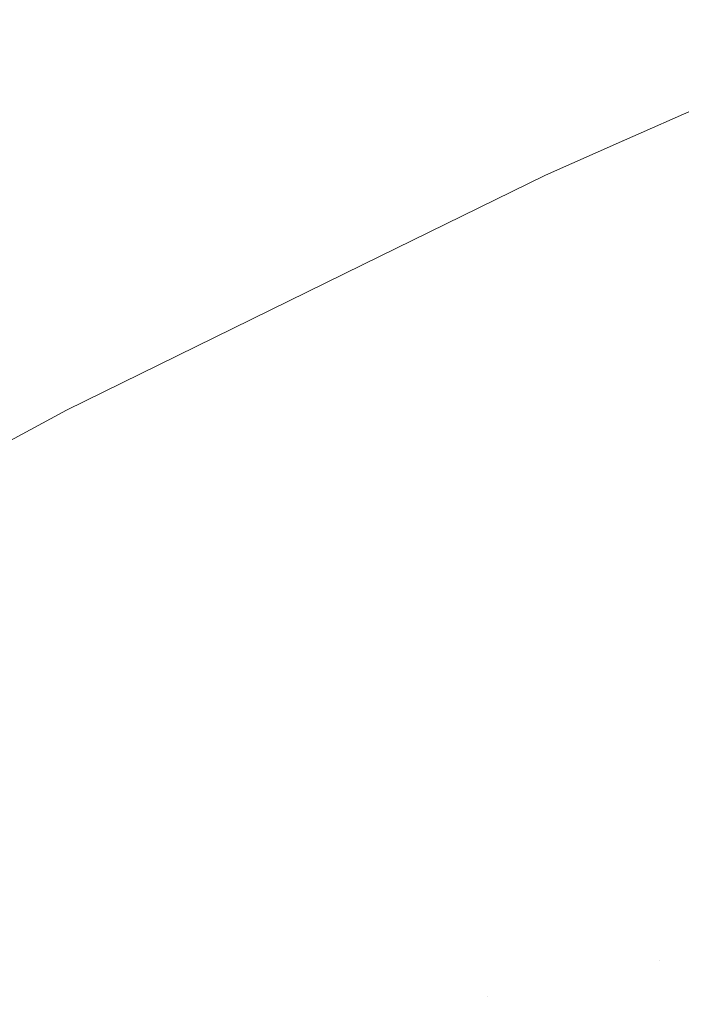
# Model space of a CAD drawing. Header units: centimetres. Extents: x -62 to 63, y 4 to 6.
# Tile 101 of 256: x -62.0336 to -62.0232, y 5.9544 to 5.97. Entities that reach past the tile are written whole.
import ezdxf

# ---------------------------------------------------------------- set-up
doc = ezdxf.new("R2010")
doc.units = ezdxf.units.CM
doc.header["$LTSCALE"] = 2.54
doc.layers.add('Lucido design-1', color=7, linetype='Continuous')

# ---------------------------------------------------------------- blocks, each defined once
blk = doc.blocks.new('Gruppo-4-1')
at = {"color": 7, "linetype": 'Continuous', "lineweight": 9}
for points, invisible_edges in [([(-62.024084, 5.968073, -2276.320608), (-62.024021, 5.968048, -2276.319046), (-62.019755, 5.96996, -2276.319046), (-62.019816, 5.969986, -2276.320608)], 15), ([(-62.024084, 5.968073, -2276.320608), (-62.019816, 5.969986, -2276.320608), (-62.019819, 5.969955, -2276.32217)], 11), ([(-62.019819, 5.969955, -2276.92217), (-62.019816, 5.969986, -2276.923732), (-62.024084, 5.968073, -2276.923732)], 11), ([(-62.019816, 5.969986, -2276.923732), (-62.019755, 5.96996, -2276.925294), (-62.024021, 5.968048, -2276.925294), (-62.024084, 5.968073, -2276.923732)], 15), ([(-62.019819, 5.969955, -2276.32217), (-62.024096, 5.96806, -2276.32217), (-62.024084, 5.968073, -2276.320608)], 10), ([(-62.024096, 5.96806, -2276.32217), (-62.019819, 5.969955, -2276.32217), (-62.019819, 5.969955, -2276.92217), (-62.024096, 5.96806, -2276.92217)], 10), ([(-62.024084, 5.968073, -2276.923732), (-62.024096, 5.96806, -2276.92217), (-62.019819, 5.969955, -2276.92217)], 9), ([(-62.019652, 5.969918, -2276.317485), (-62.019755, 5.96996, -2276.319046), (-62.024021, 5.968048, -2276.319046), (-62.023916, 5.968006, -2276.317485)], 15), ([(-62.023916, 5.968006, -2276.926855), (-62.024021, 5.968048, -2276.925294), (-62.019755, 5.96996, -2276.925294), (-62.019652, 5.969918, -2276.926855)], 15), ([(-62.023916, 5.968006, -2276.317485), (-62.023768, 5.967948, -2276.315926), (-62.019508, 5.969858, -2276.315926), (-62.019652, 5.969918, -2276.317485)], 15), ([(-62.019652, 5.969918, -2276.926855), (-62.019508, 5.969858, -2276.928414), (-62.023768, 5.967948, -2276.928414), (-62.023916, 5.968006, -2276.926855)], 15), ([(-62.019324, 5.969782, -2276.314369), (-62.019508, 5.969858, -2276.315926), (-62.023768, 5.967948, -2276.315926), (-62.023579, 5.967874, -2276.314369)], 15), ([(-62.023579, 5.967874, -2276.929971), (-62.023768, 5.967948, -2276.928414), (-62.019508, 5.969858, -2276.928414), (-62.019324, 5.969782, -2276.929971)], 15), ([(-62.023579, 5.967874, -2276.314369), (-62.023348, 5.967783, -2276.312816), (-62.019098, 5.969688, -2276.312816), (-62.019324, 5.969782, -2276.314369)], 15), ([(-62.019324, 5.969782, -2276.929971), (-62.019098, 5.969688, -2276.931524), (-62.023348, 5.967783, -2276.931524), (-62.023579, 5.967874, -2276.929971)], 15), ([(-62.018833, 5.969578, -2276.311265), (-62.019098, 5.969688, -2276.312816), (-62.023348, 5.967783, -2276.312816), (-62.023076, 5.967676, -2276.311265)], 15), ([(-62.023076, 5.967676, -2276.933075), (-62.023348, 5.967783, -2276.931524), (-62.019098, 5.969688, -2276.931524), (-62.018833, 5.969578, -2276.933075)], 15), ([(-62.028185, 5.966135, -2276.320608), (-62.024084, 5.968073, -2276.320608), (-62.025297, 5.967528, -2276.32217)], 11), ([(-62.028185, 5.966135, -2276.320608), (-62.02812, 5.966111, -2276.319046), (-62.024021, 5.968048, -2276.319046), (-62.024084, 5.968073, -2276.320608)], 15), ([(-62.025297, 5.967528, -2276.92217), (-62.024084, 5.968073, -2276.923732), (-62.028185, 5.966135, -2276.923732)], 11), ([(-62.024084, 5.968073, -2276.923732), (-62.024021, 5.968048, -2276.925294), (-62.02812, 5.966111, -2276.925294), (-62.028185, 5.966135, -2276.923732)], 15), ([(-62.023916, 5.968006, -2276.317485), (-62.024021, 5.968048, -2276.319046), (-62.02812, 5.966111, -2276.319046), (-62.028013, 5.96607, -2276.317485)], 15), ([(-62.028013, 5.96607, -2276.926855), (-62.02812, 5.966111, -2276.925294), (-62.024021, 5.968048, -2276.925294), (-62.023916, 5.968006, -2276.926855)], 15), ([(-62.028013, 5.96607, -2276.317485), (-62.027862, 5.966014, -2276.315926), (-62.023768, 5.967948, -2276.315926), (-62.023916, 5.968006, -2276.317485)], 15), ([(-62.023916, 5.968006, -2276.926855), (-62.023768, 5.967948, -2276.928414), (-62.027862, 5.966014, -2276.928414), (-62.028013, 5.96607, -2276.926855)], 15), ([(-62.024084, 5.968073, -2276.320608), (-62.024096, 5.96806, -2276.32217), (-62.025297, 5.967528, -2276.32217)], 9), ([(-62.025297, 5.967528, -2276.92217), (-62.024096, 5.96806, -2276.92217), (-62.024084, 5.968073, -2276.923732)], 10), ([(-62.024096, 5.96806, -2276.92217), (-62.025297, 5.967528, -2276.92217), (-62.025297, 5.967528, -2276.32217), (-62.024096, 5.96806, -2276.32217)], 10), ([(-62.023579, 5.967874, -2276.314369), (-62.023768, 5.967948, -2276.315926), (-62.027862, 5.966014, -2276.315926), (-62.027668, 5.965942, -2276.314369)], 15), ([(-62.027668, 5.965942, -2276.929971), (-62.027862, 5.966014, -2276.928414), (-62.023768, 5.967948, -2276.928414), (-62.023579, 5.967874, -2276.929971)], 15), ([(-62.027668, 5.965942, -2276.314369), (-62.027432, 5.965854, -2276.312816), (-62.023348, 5.967783, -2276.312816), (-62.023579, 5.967874, -2276.314369)], 15), ([(-62.023579, 5.967874, -2276.929971), (-62.023348, 5.967783, -2276.931524), (-62.027432, 5.965854, -2276.931524), (-62.027668, 5.965942, -2276.929971)], 15), ([(-62.023076, 5.967676, -2276.311265), (-62.023348, 5.967783, -2276.312816), (-62.027432, 5.965854, -2276.312816), (-62.027153, 5.96575, -2276.311265)], 15), ([(-62.027153, 5.96575, -2276.933075), (-62.027432, 5.965854, -2276.931524), (-62.023348, 5.967783, -2276.931524), (-62.023076, 5.967676, -2276.933075)], 15), ([(-62.027153, 5.96575, -2276.311265), (-62.026831, 5.96563, -2276.309719), (-62.022762, 5.967553, -2276.309719), (-62.023076, 5.967676, -2276.311265)], 15), ([(-62.023076, 5.967676, -2276.933075), (-62.022762, 5.967553, -2276.934621), (-62.026831, 5.96563, -2276.934621), (-62.027153, 5.96575, -2276.933075)], 15), ([(-62.025297, 5.967528, -2276.32217), (-62.02819, 5.966108, -2276.32217), (-62.028185, 5.966135, -2276.320608)], 10), ([(-62.02819, 5.966108, -2276.32217), (-62.025297, 5.967528, -2276.32217), (-62.025297, 5.967528, -2276.92217), (-62.02819, 5.966108, -2276.92217)], 10), ([(-62.028185, 5.966135, -2276.923732), (-62.02819, 5.966108, -2276.92217), (-62.025297, 5.967528, -2276.92217)], 9), ([(-62.022406, 5.967413, -2276.308177), (-62.022762, 5.967553, -2276.309719), (-62.026831, 5.96563, -2276.309719), (-62.026468, 5.965494, -2276.308177)], 15), ([(-62.026468, 5.965494, -2276.936163), (-62.026831, 5.96563, -2276.934621), (-62.022762, 5.967553, -2276.934621), (-62.022406, 5.967413, -2276.936163)], 15), ([(-62.026468, 5.965494, -2276.308177), (-62.026062, 5.965343, -2276.30664), (-62.02201, 5.967257, -2276.30664), (-62.022406, 5.967413, -2276.308177)], 15), ([(-62.022406, 5.967413, -2276.936163), (-62.02201, 5.967257, -2276.9377), (-62.026062, 5.965343, -2276.9377), (-62.026468, 5.965494, -2276.936163)], 15), ([(-62.021574, 5.967086, -2276.305108), (-62.02201, 5.967257, -2276.30664), (-62.026062, 5.965343, -2276.30664), (-62.025615, 5.965176, -2276.305108)], 15), ([(-62.025615, 5.965176, -2276.939231), (-62.026062, 5.965343, -2276.9377), (-62.02201, 5.967257, -2276.9377), (-62.021574, 5.967086, -2276.939231)], 15), ([(-62.025615, 5.965176, -2276.305108), (-62.025127, 5.964994, -2276.303583), (-62.021097, 5.966898, -2276.303583), (-62.021574, 5.967086, -2276.305108)], 15), ([(-62.021574, 5.967086, -2276.939231), (-62.021097, 5.966898, -2276.940757), (-62.025127, 5.964994, -2276.940757), (-62.025615, 5.965176, -2276.939231)], 15), ([(-62.02058, 5.966695, -2276.302065), (-62.021097, 5.966898, -2276.303583), (-62.025127, 5.964994, -2276.303583), (-62.024598, 5.964796, -2276.302065)], 15), ([(-62.024598, 5.964796, -2276.942275), (-62.025127, 5.964994, -2276.940757), (-62.021097, 5.966898, -2276.940757), (-62.02058, 5.966695, -2276.942275)], 15), ([(-62.024598, 5.964796, -2276.302065), (-62.024028, 5.964584, -2276.300554), (-62.020023, 5.966476, -2276.300554), (-62.02058, 5.966695, -2276.302065)], 15), ([(-62.02058, 5.966695, -2276.942275), (-62.020023, 5.966476, -2276.943786), (-62.024028, 5.964584, -2276.943786), (-62.024598, 5.964796, -2276.942275)], 15), ([(-62.019427, 5.966242, -2276.29905), (-62.020023, 5.966476, -2276.300554), (-62.024028, 5.964584, -2276.300554), (-62.023418, 5.964356, -2276.29905)], 15), ([(-62.023418, 5.964356, -2276.94529), (-62.024028, 5.964584, -2276.943786), (-62.020023, 5.966476, -2276.943786), (-62.019427, 5.966242, -2276.94529)], 15), ([(-62.023418, 5.964356, -2276.29905), (-62.022768, 5.964114, -2276.297555), (-62.018793, 5.965993, -2276.297555), (-62.019427, 5.966242, -2276.29905)], 15), ([(-62.019427, 5.966242, -2276.94529), (-62.018793, 5.965993, -2276.946785), (-62.022768, 5.964114, -2276.946785), (-62.023418, 5.964356, -2276.94529)], 15), ([(-62.02819, 5.966108, -2276.32217), (-62.032869, 5.96381, -2276.32217), (-62.03212, 5.964175, -2276.320608)], 10), ([(-62.02819, 5.966108, -2276.92217), (-62.032869, 5.96381, -2276.92217), (-62.032869, 5.96381, -2276.32217), (-62.02819, 5.966108, -2276.32217)], 10), ([(-62.03212, 5.964175, -2276.923732), (-62.032869, 5.96381, -2276.92217), (-62.02819, 5.966108, -2276.92217)], 9), ([(-62.03212, 5.964175, -2276.320608), (-62.032054, 5.964152, -2276.319046), (-62.02812, 5.966111, -2276.319046), (-62.028185, 5.966135, -2276.320608)], 15), ([(-62.03212, 5.964175, -2276.320608), (-62.028185, 5.966135, -2276.320608), (-62.02819, 5.966108, -2276.32217)], 11), ([(-62.02819, 5.966108, -2276.92217), (-62.028185, 5.966135, -2276.923732), (-62.03212, 5.964175, -2276.923732)], 11), ([(-62.028185, 5.966135, -2276.923732), (-62.02812, 5.966111, -2276.925294), (-62.032054, 5.964152, -2276.925294), (-62.03212, 5.964175, -2276.923732)], 15), ([(-62.028013, 5.96607, -2276.317485), (-62.02812, 5.966111, -2276.319046), (-62.032054, 5.964152, -2276.319046), (-62.031944, 5.964113, -2276.317485)], 15), ([(-62.031944, 5.964113, -2276.926855), (-62.032054, 5.964152, -2276.925294), (-62.02812, 5.966111, -2276.925294), (-62.028013, 5.96607, -2276.926855)], 15), ([(-62.031944, 5.964113, -2276.317485), (-62.03179, 5.964058, -2276.315926), (-62.027862, 5.966014, -2276.315926), (-62.028013, 5.96607, -2276.317485)], 15), ([(-62.028013, 5.96607, -2276.926855), (-62.027862, 5.966014, -2276.928414), (-62.03179, 5.964058, -2276.928414), (-62.031944, 5.964113, -2276.926855)], 15), ([(-62.027668, 5.965942, -2276.314369), (-62.027862, 5.966014, -2276.315926), (-62.03179, 5.964058, -2276.315926), (-62.031592, 5.963988, -2276.314369)], 15), ([(-62.031592, 5.963988, -2276.929971), (-62.03179, 5.964058, -2276.928414), (-62.027862, 5.966014, -2276.928414), (-62.027668, 5.965942, -2276.929971)], 15), ([(-62.031592, 5.963988, -2276.314369), (-62.03135, 5.963903, -2276.312816), (-62.027432, 5.965854, -2276.312816), (-62.027668, 5.965942, -2276.314369)], 15), ([(-62.027668, 5.965942, -2276.929971), (-62.027432, 5.965854, -2276.931524), (-62.03135, 5.963903, -2276.931524), (-62.031592, 5.963988, -2276.929971)], 15), ([(-62.027153, 5.96575, -2276.311265), (-62.027432, 5.965854, -2276.312816), (-62.03135, 5.963903, -2276.312816), (-62.031065, 5.963802, -2276.311265)], 15), ([(-62.031065, 5.963802, -2276.933075), (-62.03135, 5.963903, -2276.931524), (-62.027432, 5.965854, -2276.931524), (-62.027153, 5.96575, -2276.933075)], 15), ([(-62.031065, 5.963802, -2276.311265), (-62.030736, 5.963685, -2276.309719), (-62.026831, 5.96563, -2276.309719), (-62.027153, 5.96575, -2276.311265)], 15), ([(-62.027153, 5.96575, -2276.933075), (-62.026831, 5.96563, -2276.934621), (-62.030736, 5.963685, -2276.934621), (-62.031065, 5.963802, -2276.933075)], 15), ([(-62.026468, 5.965494, -2276.308177), (-62.026831, 5.96563, -2276.309719), (-62.030736, 5.963685, -2276.309719), (-62.030365, 5.963554, -2276.308177)], 15), ([(-62.030365, 5.963554, -2276.936163), (-62.030736, 5.963685, -2276.934621), (-62.026831, 5.96563, -2276.934621), (-62.026468, 5.965494, -2276.936163)], 15), ([(-62.030365, 5.963554, -2276.308177), (-62.02995, 5.963407, -2276.30664), (-62.026062, 5.965343, -2276.30664), (-62.026468, 5.965494, -2276.308177)], 15), ([(-62.026468, 5.965494, -2276.936163), (-62.026062, 5.965343, -2276.9377), (-62.02995, 5.963407, -2276.9377), (-62.030365, 5.963554, -2276.936163)], 15), ([(-62.025615, 5.965176, -2276.305108), (-62.026062, 5.965343, -2276.30664), (-62.02995, 5.963407, -2276.30664), (-62.029493, 5.963245, -2276.305108)], 15), ([(-62.029493, 5.963245, -2276.939231), (-62.02995, 5.963407, -2276.9377), (-62.026062, 5.965343, -2276.9377), (-62.025615, 5.965176, -2276.939231)], 15), ([(-62.029493, 5.963245, -2276.305108), (-62.028994, 5.963068, -2276.303583), (-62.025127, 5.964994, -2276.303583), (-62.025615, 5.965176, -2276.305108)], 15), ([(-62.025615, 5.965176, -2276.939231), (-62.025127, 5.964994, -2276.940757), (-62.028994, 5.963068, -2276.940757), (-62.029493, 5.963245, -2276.939231)], 15), ([(-62.024598, 5.964796, -2276.302065), (-62.025127, 5.964994, -2276.303583), (-62.028994, 5.963068, -2276.303583), (-62.028453, 5.962877, -2276.302065)], 15), ([(-62.028453, 5.962877, -2276.942275), (-62.028994, 5.963068, -2276.940757), (-62.025127, 5.964994, -2276.940757), (-62.024598, 5.964796, -2276.942275)], 15), ([(-62.028453, 5.962877, -2276.302065), (-62.02787, 5.962671, -2276.300554), (-62.024028, 5.964584, -2276.300554), (-62.024598, 5.964796, -2276.302065)], 15), ([(-62.024598, 5.964796, -2276.942275), (-62.024028, 5.964584, -2276.943786), (-62.02787, 5.962671, -2276.943786), (-62.028453, 5.962877, -2276.942275)], 15), ([(-62.023418, 5.964356, -2276.29905), (-62.024028, 5.964584, -2276.300554), (-62.02787, 5.962671, -2276.300554), (-62.027247, 5.96245, -2276.29905)], 15), ([(-62.027247, 5.96245, -2276.94529), (-62.02787, 5.962671, -2276.943786), (-62.024028, 5.964584, -2276.943786), (-62.023418, 5.964356, -2276.94529)], 15), ([(-62.027247, 5.96245, -2276.29905), (-62.026583, 5.962215, -2276.297555), (-62.022768, 5.964114, -2276.297555), (-62.023418, 5.964356, -2276.29905)], 15), ([(-62.023418, 5.964356, -2276.94529), (-62.022768, 5.964114, -2276.946785), (-62.026583, 5.962215, -2276.946785), (-62.027247, 5.96245, -2276.94529)], 15), ([(-62.035891, 5.962198, -2276.320608), (-62.03212, 5.964175, -2276.320608), (-62.032869, 5.96381, -2276.32217)], 11), ([(-62.035823, 5.962175, -2276.319046), (-62.032054, 5.964152, -2276.319046), (-62.03212, 5.964175, -2276.320608), (-62.035891, 5.962198, -2276.320608)], 15), ([(-62.032869, 5.96381, -2276.92217), (-62.03212, 5.964175, -2276.923732), (-62.035891, 5.962198, -2276.923732)], 11), ([(-62.035891, 5.962198, -2276.923732), (-62.03212, 5.964175, -2276.923732), (-62.032054, 5.964152, -2276.925294), (-62.035823, 5.962175, -2276.925294)], 15), ([(-62.035711, 5.962137, -2276.317485), (-62.031944, 5.964113, -2276.317485), (-62.032054, 5.964152, -2276.319046), (-62.035823, 5.962175, -2276.319046)], 15), ([(-62.035823, 5.962175, -2276.925294), (-62.032054, 5.964152, -2276.925294), (-62.031944, 5.964113, -2276.926855), (-62.035711, 5.962137, -2276.926855)], 15), ([(-62.035553, 5.962084, -2276.315926), (-62.03179, 5.964058, -2276.315926), (-62.031944, 5.964113, -2276.317485), (-62.035711, 5.962137, -2276.317485)], 15), ([(-62.035711, 5.962137, -2276.926855), (-62.031944, 5.964113, -2276.926855), (-62.03179, 5.964058, -2276.928414), (-62.035553, 5.962084, -2276.928414)], 15), ([(-62.035351, 5.962016, -2276.314369), (-62.031592, 5.963988, -2276.314369), (-62.03179, 5.964058, -2276.315926), (-62.035553, 5.962084, -2276.315926)], 15), ([(-62.035553, 5.962084, -2276.928414), (-62.03179, 5.964058, -2276.928414), (-62.031592, 5.963988, -2276.929971), (-62.035351, 5.962016, -2276.929971)], 15), ([(-62.022079, 5.963857, -2276.296068), (-62.022768, 5.964114, -2276.297555), (-62.026583, 5.962215, -2276.297555), (-62.025878, 5.961966, -2276.296068)], 15), ([(-62.025878, 5.961966, -2276.948272), (-62.026583, 5.962215, -2276.946785), (-62.022768, 5.964114, -2276.946785), (-62.022079, 5.963857, -2276.948272)], 15), ([(-62.035104, 5.961933, -2276.312816), (-62.03135, 5.963903, -2276.312816), (-62.031592, 5.963988, -2276.314369), (-62.035351, 5.962016, -2276.314369)], 15), ([(-62.035351, 5.962016, -2276.929971), (-62.031592, 5.963988, -2276.929971), (-62.03135, 5.963903, -2276.931524), (-62.035104, 5.961933, -2276.931524)], 15), ([(-62.034813, 5.961836, -2276.311265), (-62.031065, 5.963802, -2276.311265), (-62.03135, 5.963903, -2276.312816), (-62.035104, 5.961933, -2276.312816)], 15), ([(-62.035104, 5.961933, -2276.931524), (-62.03135, 5.963903, -2276.931524), (-62.031065, 5.963802, -2276.933075), (-62.034813, 5.961836, -2276.933075)], 15), ([(-62.032869, 5.96381, -2276.32217), (-62.035896, 5.962173, -2276.32217), (-62.035891, 5.962198, -2276.320608)], 10), ([(-62.035896, 5.962173, -2276.32217), (-62.032869, 5.96381, -2276.32217), (-62.032869, 5.96381, -2276.92217), (-62.035896, 5.962173, -2276.92217)], 10), ([(-62.035891, 5.962198, -2276.923732), (-62.035896, 5.962173, -2276.92217), (-62.032869, 5.96381, -2276.92217)], 9), ([(-62.034478, 5.961723, -2276.309719), (-62.030736, 5.963685, -2276.309719), (-62.031065, 5.963802, -2276.311265), (-62.034813, 5.961836, -2276.311265)], 15), ([(-62.034813, 5.961836, -2276.933075), (-62.031065, 5.963802, -2276.933075), (-62.030736, 5.963685, -2276.934621), (-62.034478, 5.961723, -2276.934621)], 15), ([(-62.025878, 5.961966, -2276.296068), (-62.025135, 5.961702, -2276.29459), (-62.021352, 5.963586, -2276.29459), (-62.022079, 5.963857, -2276.296068)], 15), ([(-62.022079, 5.963857, -2276.948272), (-62.021352, 5.963586, -2276.94975), (-62.025135, 5.961702, -2276.94975), (-62.025878, 5.961966, -2276.948272)], 15), ([(-62.034098, 5.961595, -2276.308177), (-62.030365, 5.963554, -2276.308177), (-62.030736, 5.963685, -2276.309719), (-62.034478, 5.961723, -2276.309719)], 15), ([(-62.034478, 5.961723, -2276.934621), (-62.030736, 5.963685, -2276.934621), (-62.030365, 5.963554, -2276.936163), (-62.034098, 5.961595, -2276.936163)], 15), ([(-62.033675, 5.961453, -2276.30664), (-62.02995, 5.963407, -2276.30664), (-62.030365, 5.963554, -2276.308177), (-62.034098, 5.961595, -2276.308177)], 15), ([(-62.034098, 5.961595, -2276.936163), (-62.030365, 5.963554, -2276.936163), (-62.02995, 5.963407, -2276.9377), (-62.033675, 5.961453, -2276.9377)], 15), ([(-62.020586, 5.9633, -2276.293122), (-62.021352, 5.963586, -2276.29459), (-62.025135, 5.961702, -2276.29459), (-62.024352, 5.961425, -2276.293122)], 15), ([(-62.024352, 5.961425, -2276.951217), (-62.025135, 5.961702, -2276.94975), (-62.021352, 5.963586, -2276.94975), (-62.020586, 5.9633, -2276.951217)], 15), ([(-62.029493, 5.963245, -2276.305108), (-62.02995, 5.963407, -2276.30664), (-62.033675, 5.961453, -2276.30664), (-62.033209, 5.961296, -2276.305108)], 15), ([(-62.033209, 5.961296, -2276.939231), (-62.033675, 5.961453, -2276.9377), (-62.02995, 5.963407, -2276.9377), (-62.029493, 5.963245, -2276.939231)], 15), ([(-62.024352, 5.961425, -2276.293122), (-62.02353, 5.961134, -2276.291665), (-62.019782, 5.963, -2276.291665), (-62.020586, 5.9633, -2276.293122)], 15), ([(-62.020586, 5.9633, -2276.951217), (-62.019782, 5.963, -2276.952675), (-62.02353, 5.961134, -2276.952675), (-62.024352, 5.961425, -2276.951217)], 15), ([(-62.033209, 5.961296, -2276.305108), (-62.032699, 5.961125, -2276.303583), (-62.028994, 5.963068, -2276.303583), (-62.029493, 5.963245, -2276.305108)], 15), ([(-62.029493, 5.963245, -2276.939231), (-62.028994, 5.963068, -2276.940757), (-62.032699, 5.961125, -2276.940757), (-62.033209, 5.961296, -2276.939231)], 15), ([(-62.028453, 5.962877, -2276.302065), (-62.028994, 5.963068, -2276.303583), (-62.032699, 5.961125, -2276.303583), (-62.032147, 5.960939, -2276.302065)], 15), ([(-62.032147, 5.960939, -2276.942275), (-62.032699, 5.961125, -2276.940757), (-62.028994, 5.963068, -2276.940757), (-62.028453, 5.962877, -2276.942275)], 15), ([(-62.018941, 5.962687, -2276.290218), (-62.019782, 5.963, -2276.291665), (-62.02353, 5.961134, -2276.291665), (-62.02267, 5.96083, -2276.290218)], 15), ([(-62.02267, 5.96083, -2276.954122), (-62.02353, 5.961134, -2276.952675), (-62.019782, 5.963, -2276.952675), (-62.018941, 5.962687, -2276.954122)], 15), ([(-62.032147, 5.960939, -2276.302065), (-62.031552, 5.96074, -2276.300554), (-62.02787, 5.962671, -2276.300554), (-62.028453, 5.962877, -2276.302065)], 15), ([(-62.028453, 5.962877, -2276.942275), (-62.02787, 5.962671, -2276.943786), (-62.031552, 5.96074, -2276.943786), (-62.032147, 5.960939, -2276.942275)], 15), ([(-62.027247, 5.96245, -2276.29905), (-62.02787, 5.962671, -2276.300554), (-62.031552, 5.96074, -2276.300554), (-62.030915, 5.960526, -2276.29905)], 15), ([(-62.030915, 5.960526, -2276.94529), (-62.031552, 5.96074, -2276.943786), (-62.02787, 5.962671, -2276.943786), (-62.027247, 5.96245, -2276.94529)], 15), ([(-62.030915, 5.960526, -2276.29905), (-62.030237, 5.960298, -2276.297555), (-62.026583, 5.962215, -2276.297555), (-62.027247, 5.96245, -2276.29905)], 15), ([(-62.027247, 5.96245, -2276.94529), (-62.026583, 5.962215, -2276.946785), (-62.030237, 5.960298, -2276.946785), (-62.030915, 5.960526, -2276.94529)], 15), ([(-62.025878, 5.961966, -2276.296068), (-62.026583, 5.962215, -2276.297555), (-62.030237, 5.960298, -2276.297555), (-62.029518, 5.960056, -2276.296068)], 15), ([(-62.029518, 5.960056, -2276.948272), (-62.030237, 5.960298, -2276.946785), (-62.026583, 5.962215, -2276.946785), (-62.025878, 5.961966, -2276.948272)], 15), ([(-62.029518, 5.960056, -2276.296068), (-62.028759, 5.959801, -2276.29459), (-62.025135, 5.961702, -2276.29459), (-62.025878, 5.961966, -2276.296068)], 15), ([(-62.025878, 5.961966, -2276.948272), (-62.025135, 5.961702, -2276.94975), (-62.028759, 5.959801, -2276.94975), (-62.029518, 5.960056, -2276.948272)], 15), ([(-62.024352, 5.961425, -2276.293122), (-62.025135, 5.961702, -2276.29459), (-62.028759, 5.959801, -2276.29459), (-62.02796, 5.959532, -2276.293122)], 15), ([(-62.02796, 5.959532, -2276.951217), (-62.028759, 5.959801, -2276.94975), (-62.025135, 5.961702, -2276.94975), (-62.024352, 5.961425, -2276.951217)], 15), ([(-62.033209, 5.961296, -2276.305108), (-62.033675, 5.961453, -2276.30664), (-62.037239, 5.959484, -2276.30664), (-62.036763, 5.959332, -2276.305108)], 15), ([(-62.036763, 5.959332, -2276.939231), (-62.037239, 5.959484, -2276.9377), (-62.033675, 5.961453, -2276.9377), (-62.033209, 5.961296, -2276.939231)], 15), ([(-62.02796, 5.959532, -2276.293122), (-62.027121, 5.95925, -2276.291665), (-62.02353, 5.961134, -2276.291665), (-62.024352, 5.961425, -2276.293122)], 15), ([(-62.024352, 5.961425, -2276.951217), (-62.02353, 5.961134, -2276.952675), (-62.027121, 5.95925, -2276.952675), (-62.02796, 5.959532, -2276.951217)], 15), ([(-62.036763, 5.959332, -2276.305108), (-62.036243, 5.959167, -2276.303583), (-62.032699, 5.961125, -2276.303583), (-62.033209, 5.961296, -2276.305108)], 15), ([(-62.033209, 5.961296, -2276.939231), (-62.032699, 5.961125, -2276.940757), (-62.036243, 5.959167, -2276.940757), (-62.036763, 5.959332, -2276.939231)], 15), ([(-62.032147, 5.960939, -2276.302065), (-62.032699, 5.961125, -2276.303583), (-62.036243, 5.959167, -2276.303583), (-62.03568, 5.958987, -2276.302065)], 15), ([(-62.03568, 5.958987, -2276.942275), (-62.036243, 5.959167, -2276.940757), (-62.032699, 5.961125, -2276.940757), (-62.032147, 5.960939, -2276.942275)], 15), ([(-62.02267, 5.96083, -2276.290218), (-62.02353, 5.961134, -2276.291665), (-62.027121, 5.95925, -2276.291665), (-62.026243, 5.958955, -2276.290218)], 15), ([(-62.026243, 5.958955, -2276.954122), (-62.027121, 5.95925, -2276.952675), (-62.02353, 5.961134, -2276.952675), (-62.02267, 5.96083, -2276.954122)], 15), ([(-62.03568, 5.958987, -2276.302065), (-62.035074, 5.958793, -2276.300554), (-62.031552, 5.96074, -2276.300554), (-62.032147, 5.960939, -2276.302065)], 15), ([(-62.032147, 5.960939, -2276.942275), (-62.031552, 5.96074, -2276.943786), (-62.035074, 5.958793, -2276.943786), (-62.03568, 5.958987, -2276.942275)], 15), ([(-62.026243, 5.958955, -2276.290218), (-62.025328, 5.958648, -2276.288781), (-62.021773, 5.960512, -2276.288781), (-62.02267, 5.96083, -2276.290218)], 15), ([(-62.02267, 5.96083, -2276.954122), (-62.021773, 5.960512, -2276.955559), (-62.025328, 5.958648, -2276.955559), (-62.026243, 5.958955, -2276.954122)], 15), ([(-62.030915, 5.960526, -2276.29905), (-62.031552, 5.96074, -2276.300554), (-62.035074, 5.958793, -2276.300554), (-62.034425, 5.958586, -2276.29905)], 15), ([(-62.034425, 5.958586, -2276.94529), (-62.035074, 5.958793, -2276.943786), (-62.031552, 5.96074, -2276.943786), (-62.030915, 5.960526, -2276.94529)], 15), ([(-62.034425, 5.958586, -2276.29905), (-62.033734, 5.958366, -2276.297555), (-62.030237, 5.960298, -2276.297555), (-62.030915, 5.960526, -2276.29905)], 15), ([(-62.030915, 5.960526, -2276.94529), (-62.030237, 5.960298, -2276.946785), (-62.033734, 5.958366, -2276.946785), (-62.034425, 5.958586, -2276.94529)], 15), ([(-62.020839, 5.960181, -2276.287357), (-62.021773, 5.960512, -2276.288781), (-62.025328, 5.958648, -2276.288781), (-62.024374, 5.958327, -2276.287357)], 15), ([(-62.024374, 5.958327, -2276.956983), (-62.025328, 5.958648, -2276.955559), (-62.021773, 5.960512, -2276.955559), (-62.020839, 5.960181, -2276.956983)], 15), ([(-62.029518, 5.960056, -2276.296068), (-62.030237, 5.960298, -2276.297555), (-62.033734, 5.958366, -2276.297555), (-62.033001, 5.958132, -2276.296068)], 15), ([(-62.033001, 5.958132, -2276.948272), (-62.033734, 5.958366, -2276.946785), (-62.030237, 5.960298, -2276.946785), (-62.029518, 5.960056, -2276.948272)], 15), ([(-62.024374, 5.958327, -2276.287357), (-62.023384, 5.957994, -2276.285944), (-62.019869, 5.959838, -2276.285944), (-62.020839, 5.960181, -2276.287357)], 15), ([(-62.020839, 5.960181, -2276.956983), (-62.019869, 5.959838, -2276.958396), (-62.023384, 5.957994, -2276.958396), (-62.024374, 5.958327, -2276.956983)], 15), ([(-62.033001, 5.958132, -2276.296068), (-62.032227, 5.957885, -2276.29459), (-62.028759, 5.959801, -2276.29459), (-62.029518, 5.960056, -2276.296068)], 15), ([(-62.029518, 5.960056, -2276.948272), (-62.028759, 5.959801, -2276.94975), (-62.032227, 5.957885, -2276.94975), (-62.033001, 5.958132, -2276.948272)], 15), ([(-62.02796, 5.959532, -2276.293122), (-62.028759, 5.959801, -2276.29459), (-62.032227, 5.957885, -2276.29459), (-62.031412, 5.957625, -2276.293122)], 15), ([(-62.031412, 5.957625, -2276.951217), (-62.032227, 5.957885, -2276.94975), (-62.028759, 5.959801, -2276.94975), (-62.02796, 5.959532, -2276.951217)], 15), ([(-62.018863, 5.959482, -2276.284543), (-62.019869, 5.959838, -2276.285944), (-62.023384, 5.957994, -2276.285944), (-62.022357, 5.957649, -2276.284543)], 15), ([(-62.022357, 5.957649, -2276.959797), (-62.023384, 5.957994, -2276.958396), (-62.019869, 5.959838, -2276.958396), (-62.018863, 5.959482, -2276.959797)], 15), ([(-62.031412, 5.957625, -2276.293122), (-62.030556, 5.957352, -2276.291665), (-62.027121, 5.95925, -2276.291665), (-62.02796, 5.959532, -2276.293122)], 15), ([(-62.02796, 5.959532, -2276.951217), (-62.027121, 5.95925, -2276.952675), (-62.030556, 5.957352, -2276.952675), (-62.031412, 5.957625, -2276.951217)], 15), ([(-62.026243, 5.958955, -2276.290218), (-62.027121, 5.95925, -2276.291665), (-62.030556, 5.957352, -2276.291665), (-62.029662, 5.957067, -2276.290218)], 15), ([(-62.029662, 5.957067, -2276.954122), (-62.030556, 5.957352, -2276.952675), (-62.027121, 5.95925, -2276.952675), (-62.026243, 5.958955, -2276.954122)], 15), ([(-62.029662, 5.957067, -2276.290218), (-62.028728, 5.956769, -2276.288781), (-62.025328, 5.958648, -2276.288781), (-62.026243, 5.958955, -2276.290218)], 15), ([(-62.026243, 5.958955, -2276.954122), (-62.025328, 5.958648, -2276.955559), (-62.028728, 5.956769, -2276.955559), (-62.029662, 5.957067, -2276.954122)], 15), ([(-62.024374, 5.958327, -2276.287357), (-62.025328, 5.958648, -2276.288781), (-62.028728, 5.956769, -2276.288781), (-62.027756, 5.956459, -2276.287357)], 15), ([(-62.027756, 5.956459, -2276.956983), (-62.028728, 5.956769, -2276.955559), (-62.025328, 5.958648, -2276.955559), (-62.024374, 5.958327, -2276.956983)], 15), ([(-62.036327, 5.956196, -2276.948272), (-62.037074, 5.956422, -2276.946785), (-62.033734, 5.958366, -2276.946785), (-62.033001, 5.958132, -2276.948272)], 15), ([(-62.033001, 5.958132, -2276.296068), (-62.033734, 5.958366, -2276.297555), (-62.035423, 5.957395, -2276.297555), (-62.034683, 5.957165, -2276.296068)], 15), ([(-62.027756, 5.956459, -2276.287357), (-62.026746, 5.956137, -2276.285944), (-62.023384, 5.957994, -2276.285944), (-62.024374, 5.958327, -2276.287357)], 15), ([(-62.024374, 5.958327, -2276.956983), (-62.023384, 5.957994, -2276.958396), (-62.026746, 5.956137, -2276.958396), (-62.027756, 5.956459, -2276.956983)], 15), ([(-62.033001, 5.958132, -2276.948272), (-62.032227, 5.957885, -2276.94975), (-62.035539, 5.955957, -2276.94975), (-62.036327, 5.956196, -2276.948272)], 15), ([(-62.034683, 5.957165, -2276.296068), (-62.033902, 5.956922, -2276.29459), (-62.032227, 5.957885, -2276.29459), (-62.033001, 5.958132, -2276.296068)], 15), ([(-62.022357, 5.957649, -2276.284543), (-62.023384, 5.957994, -2276.285944), (-62.026746, 5.956137, -2276.285944), (-62.025699, 5.955803, -2276.284543)], 15), ([(-62.025699, 5.955803, -2276.959797), (-62.026746, 5.956137, -2276.958396), (-62.023384, 5.957994, -2276.958396), (-62.022357, 5.957649, -2276.959797)], 15), ([(-62.034709, 5.955706, -2276.951217), (-62.035539, 5.955957, -2276.94975), (-62.032227, 5.957885, -2276.94975), (-62.031412, 5.957625, -2276.951217)], 15), ([(-62.031412, 5.957625, -2276.293122), (-62.032227, 5.957885, -2276.29459), (-62.033902, 5.956922, -2276.29459), (-62.033079, 5.956667, -2276.293122)], 15), ([(-62.031412, 5.957625, -2276.951217), (-62.030556, 5.957352, -2276.952675), (-62.033838, 5.955442, -2276.952675), (-62.034709, 5.955706, -2276.951217)], 15), ([(-62.033079, 5.956667, -2276.293122), (-62.032216, 5.956398, -2276.291665), (-62.030556, 5.957352, -2276.291665), (-62.031412, 5.957625, -2276.293122)], 15), ([(-62.025699, 5.955803, -2276.284543), (-62.024616, 5.955457, -2276.283155), (-62.021295, 5.957292, -2276.283155), (-62.022357, 5.957649, -2276.284543)], 15), ([(-62.022357, 5.957649, -2276.959797), (-62.021295, 5.957292, -2276.961185), (-62.024616, 5.955457, -2276.961185), (-62.025699, 5.955803, -2276.959797)], 15), ([(-62.032927, 5.955166, -2276.954122), (-62.033838, 5.955442, -2276.952675), (-62.030556, 5.957352, -2276.952675), (-62.029662, 5.957067, -2276.954122)], 15), ([(-62.029662, 5.957067, -2276.290218), (-62.030556, 5.957352, -2276.291665), (-62.032216, 5.956398, -2276.291665), (-62.031313, 5.956118, -2276.290218)], 15), ([(-62.020197, 5.956924, -2276.28178), (-62.021295, 5.957292, -2276.283155), (-62.024616, 5.955457, -2276.283155), (-62.023497, 5.9551, -2276.28178)], 15), ([(-62.023497, 5.9551, -2276.96256), (-62.024616, 5.955457, -2276.961185), (-62.021295, 5.957292, -2276.961185), (-62.020197, 5.956924, -2276.96256)], 15), ([(-62.029662, 5.957067, -2276.954122), (-62.028728, 5.956769, -2276.955559), (-62.031976, 5.954878, -2276.955559), (-62.032927, 5.955166, -2276.954122)], 15), ([(-62.031313, 5.956118, -2276.290218), (-62.030371, 5.955825, -2276.288781), (-62.028728, 5.956769, -2276.288781), (-62.029662, 5.957067, -2276.290218)], 15), ([(-62.033079, 5.956667, -2276.293122), (-62.033902, 5.956922, -2276.29459), (-62.035539, 5.955957, -2276.29459), (-62.034709, 5.955706, -2276.293122)], 15), ([(-62.023497, 5.9551, -2276.28178), (-62.022344, 5.954732, -2276.280418), (-62.019066, 5.956543, -2276.280418), (-62.020197, 5.956924, -2276.28178)], 15), ([(-62.020197, 5.956924, -2276.96256), (-62.019066, 5.956543, -2276.963922), (-62.022344, 5.954732, -2276.963922), (-62.023497, 5.9551, -2276.96256)], 15), ([(-62.030986, 5.954578, -2276.956983), (-62.031976, 5.954878, -2276.955559), (-62.028728, 5.956769, -2276.955559), (-62.027756, 5.956459, -2276.956983)], 15), ([(-62.027756, 5.956459, -2276.287357), (-62.028728, 5.956769, -2276.288781), (-62.030371, 5.955825, -2276.288781), (-62.02939, 5.95552, -2276.287357)], 15), ([(-62.034709, 5.955706, -2276.293122), (-62.033838, 5.955442, -2276.291665), (-62.032216, 5.956398, -2276.291665), (-62.033079, 5.956667, -2276.293122)], 15), ([(-62.027756, 5.956459, -2276.956983), (-62.026746, 5.956137, -2276.958396), (-62.029958, 5.954267, -2276.958396), (-62.030986, 5.954578, -2276.956983)], 15), ([(-62.02939, 5.95552, -2276.287357), (-62.028371, 5.955203, -2276.285944), (-62.026746, 5.956137, -2276.285944), (-62.027756, 5.956459, -2276.287357)], 15), ([(-62.031313, 5.956118, -2276.290218), (-62.032216, 5.956398, -2276.291665), (-62.033838, 5.955442, -2276.291665), (-62.032927, 5.955166, -2276.290218)], 15), ([(-62.032927, 5.955166, -2276.290218), (-62.031976, 5.954878, -2276.288781), (-62.030371, 5.955825, -2276.288781), (-62.031313, 5.956118, -2276.290218)], 15), ([(-62.028892, 5.953944, -2276.959797), (-62.029958, 5.954267, -2276.958396), (-62.026746, 5.956137, -2276.958396), (-62.025699, 5.955803, -2276.959797)], 15), ([(-62.025699, 5.955803, -2276.284543), (-62.026746, 5.956137, -2276.285944), (-62.028371, 5.955203, -2276.285944), (-62.027314, 5.954875, -2276.284543)], 15), ([(-62.02939, 5.95552, -2276.287357), (-62.030371, 5.955825, -2276.288781), (-62.031976, 5.954878, -2276.288781), (-62.030986, 5.954578, -2276.287357)], 15), ([(-62.025699, 5.955803, -2276.959797), (-62.024616, 5.955457, -2276.961185), (-62.027789, 5.95361, -2276.961185), (-62.028892, 5.953944, -2276.959797)], 15), ([(-62.027314, 5.954875, -2276.284543), (-62.026221, 5.954535, -2276.283155), (-62.024616, 5.955457, -2276.283155), (-62.025699, 5.955803, -2276.284543)], 15), ([(-62.030986, 5.954578, -2276.287357), (-62.029958, 5.954267, -2276.285944), (-62.028371, 5.955203, -2276.285944), (-62.02939, 5.95552, -2276.287357)], 15), ([(-62.036041, 5.953256, -2276.954122), (-62.036968, 5.953522, -2276.952675), (-62.033838, 5.955442, -2276.952675), (-62.032927, 5.955166, -2276.954122)], 15), ([(-62.032927, 5.955166, -2276.290218), (-62.033838, 5.955442, -2276.291665), (-62.035422, 5.954483, -2276.291665), (-62.034503, 5.954212, -2276.290218)], 15), ([(-62.02665, 5.953265, -2276.96256), (-62.027789, 5.95361, -2276.961185), (-62.024616, 5.955457, -2276.961185), (-62.023497, 5.9551, -2276.96256)], 15), ([(-62.023497, 5.9551, -2276.28178), (-62.024616, 5.955457, -2276.283155), (-62.026221, 5.954535, -2276.283155)], 11), ([(-62.027314, 5.954875, -2276.284543), (-62.028371, 5.955203, -2276.285944), (-62.029958, 5.954267, -2276.285944), (-62.028892, 5.953944, -2276.284543)], 15), ([(-62.032927, 5.955166, -2276.954122), (-62.031976, 5.954878, -2276.955559), (-62.035074, 5.952978, -2276.955559), (-62.036041, 5.953256, -2276.954122)], 15), ([(-62.034503, 5.954212, -2276.290218), (-62.033543, 5.953929, -2276.288781), (-62.031976, 5.954878, -2276.288781), (-62.032927, 5.955166, -2276.290218)], 15), ([(-62.023497, 5.9551, -2276.96256), (-62.022344, 5.954732, -2276.963922), (-62.025475, 5.952909, -2276.963922), (-62.02665, 5.953265, -2276.96256)], 15), ([(-62.026221, 5.954535, -2276.283155), (-62.023928, 5.953822, -2276.280418), (-62.023497, 5.9551, -2276.28178)], 11), ([(-62.023928, 5.953822, -2276.280418), (-62.022344, 5.954732, -2276.280418), (-62.023497, 5.9551, -2276.28178)], 11), ([(-62.034067, 5.952689, -2276.956983), (-62.035074, 5.952978, -2276.955559), (-62.031976, 5.954878, -2276.955559), (-62.030986, 5.954578, -2276.956983)], 15), ([(-62.030986, 5.954578, -2276.287357), (-62.031976, 5.954878, -2276.288781), (-62.033543, 5.953929, -2276.288781), (-62.032545, 5.953635, -2276.287357)], 15), ([(-62.028892, 5.953944, -2276.284543), (-62.027789, 5.95361, -2276.283155), (-62.026221, 5.954535, -2276.283155), (-62.027314, 5.954875, -2276.284543)], 15), ([(-62.024265, 5.952543, -2276.96527), (-62.025475, 5.952909, -2276.963922), (-62.022344, 5.954732, -2276.963922), (-62.021156, 5.954353, -2276.96527)], 15), ([(-62.024265, 5.952543, -2276.27907), (-62.021156, 5.954353, -2276.27907), (-62.022344, 5.954732, -2276.280418), (-62.023928, 5.953822, -2276.280418)], 15), ([(-62.030986, 5.954578, -2276.956983), (-62.029958, 5.954267, -2276.958396), (-62.033021, 5.952388, -2276.958396), (-62.034067, 5.952689, -2276.956983)], 15), ([(-62.032545, 5.953635, -2276.287357), (-62.031508, 5.953329, -2276.285944), (-62.029958, 5.954267, -2276.285944), (-62.030986, 5.954578, -2276.287357)], 15), ([(-62.026221, 5.954535, -2276.283155), (-62.027789, 5.95361, -2276.283155), (-62.025475, 5.952909, -2276.280418), (-62.023928, 5.953822, -2276.280418)], 15)]:
    blk.add_3dface(points, dxfattribs=dict(at, invisible_edges=invisible_edges))
blk = doc.blocks.new('Gruppo-5-1')
at = {"color": 7}
blk.add_blockref('Gruppo-4-1', (0, 0), dxfattribs=at)

msp = doc.modelspace()

# ---------------------------------------------------------------- block references
at = {"layer": 'Lucido design-1', "color": 7}
msp.add_blockref('Gruppo-5-1', (0, 0), dxfattribs=at)

doc.saveas('drawing.dxf')
